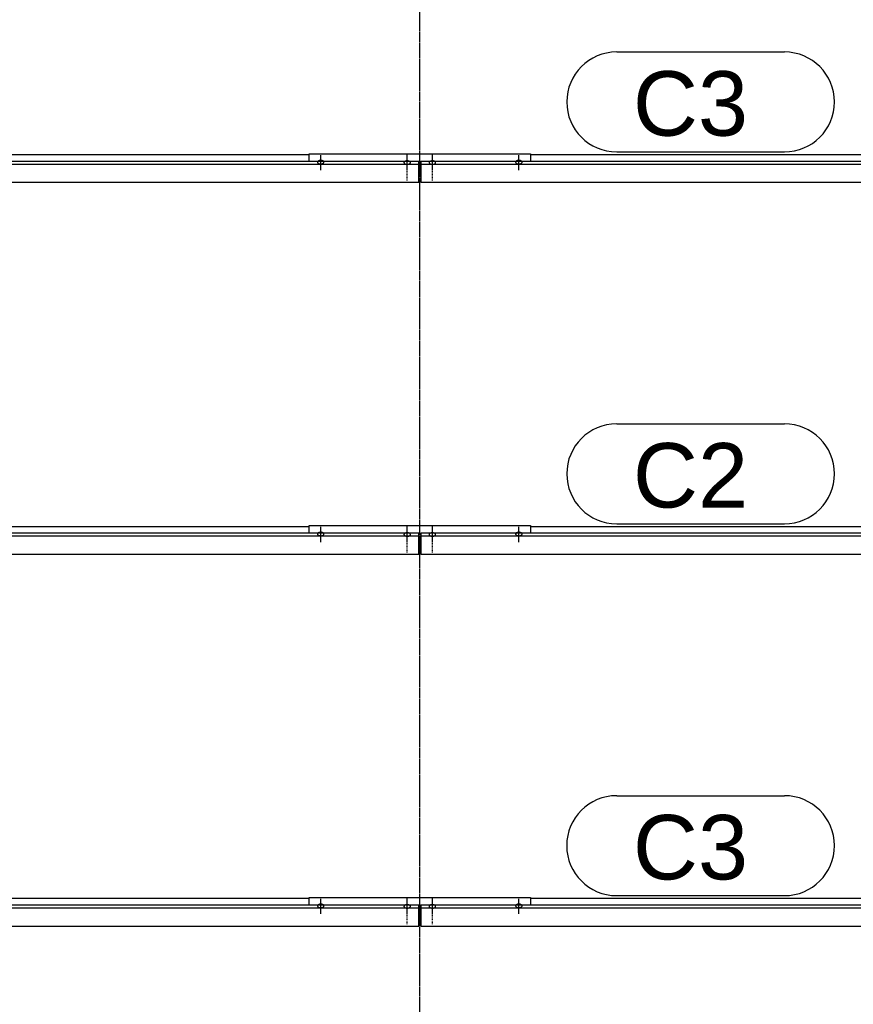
# Model space of a CAD drawing. Header units: millimetres. Extents: x -4888 to 73862, y -29046 to 15504.
# Tile 9 of 111: x 2389 to 4704, y 1009 to 3743. Entities that reach past the tile are written whole.
import ezdxf

# ---------------------------------------------------------------- set-up
doc = ezdxf.new("R2010")
doc.units = ezdxf.units.MM
doc.linetypes.add('DXK_LINE_DOT2', pattern=[3.9198, 1.9599, -1.9599])
doc.linetypes.add('DXK_LINE_DOT3', pattern=[5.9187, 2.979, -0.9799, 0.9799, -0.9799])
doc.styles.add('Arial', font='ARIAL.TTF', dxfattribs={"height": 0.2})

# ---------------------------------------------------------------- blocks, each defined once
blk = doc.blocks.new('Part-1953139-17012 - 1282')
at = {"color": 3, "linetype": 'Continuous'}
for p, q in [((3807, 1302.9), (5222, 1302.9)), ((5269, 1302.9), (6997, 1302.9)), ((6997, 1302.9), (6997, 1284.2)), ((3503, 1284.2), (3503, 1226)), ((6997, 1284.2), (3503, 1284.2)), ((3503, 1276.8), (6997, 1276.8)), ((6997, 1226), (6997, 1284.2)), ((3503, 1226), (6997, 1226))]:
    blk.add_line(p, q, dxfattribs=at)
blk = doc.blocks.new('GridLine-1953139-4942 - 1282')
at = {"color": 174, "linetype": 'DXK_LINE_DOT3'}
blk.add_line((3500, -1750), (3500, 12340), dxfattribs=at)
blk = doc.blocks.new('Bolt-1953139-17277 - 1282')
at = {"color": 5, "linetype": 'Continuous'}
for p, q in [((3465, 1285.3), (3464.1, 1285.3)), ((3465, 1260.8), (3465, 1303.2)), ((3465.9, 1285.3), (3465, 1285.3)), ((3456.2, 1281.5), (3456, 1281)), ((3456, 1281), (3456, 1280.6)), ((3456, 1280.6), (3456, 1280.1)), ((3456, 1280.1), (3456.2, 1279.6)), ((3456.4, 1281.9), (3456.2, 1281.5)), ((3456.2, 1279.6), (3456.4, 1279.2)), ((3456.7, 1282.4), (3456.4, 1281.9)), ((3456.4, 1279.2), (3456.7, 1278.7)), ((3457.1, 1282.8), (3456.7, 1282.4)), ((3456.7, 1278.7), (3457.1, 1278.3)), ((3457.5, 1283.2), (3457.1, 1282.8)), ((3457.1, 1278.3), (3457.5, 1277.9)), ((3458, 1283.6), (3457.5, 1283.2)), ((3457.5, 1277.9), (3458, 1277.5)), ((3458.6, 1283.9), (3458, 1283.6)), ((3458, 1277.5), (3458.6, 1277.2)), ((3459.3, 1284.3), (3458.6, 1283.9)), ((3458.6, 1277.2), (3459.3, 1276.9)), ((3460, 1284.5), (3459.3, 1284.3)), ((3459.3, 1276.9), (3460, 1276.6)), ((3460.8, 1284.8), (3460, 1284.5)), ((3460, 1276.6), (3460.8, 1276.3)), ((3461.6, 1285), (3460.8, 1284.8)), ((3460.8, 1276.3), (3461.6, 1276.1)), ((3462.4, 1285.1), (3461.6, 1285)), ((3461.6, 1276.1), (3462.4, 1276)), ((3463.2, 1285.3), (3462.4, 1285.1)), ((3462.4, 1276), (3463.2, 1275.9)), ((3464.1, 1285.3), (3463.2, 1285.3)), ((3463.2, 1275.9), (3464.1, 1275.8)), ((3464.1, 1275.8), (3465, 1275.8)), ((3465, 1275.8), (3465.9, 1275.8)), ((3466.8, 1285.3), (3465.9, 1285.3)), ((3465.9, 1275.8), (3466.8, 1275.9)), ((3467.6, 1285.1), (3466.8, 1285.3)), ((3466.8, 1275.9), (3467.6, 1276)), ((3468.4, 1285), (3467.6, 1285.1)), ((3467.6, 1276), (3468.4, 1276.1)), ((3469.2, 1284.8), (3468.4, 1285)), ((3468.4, 1276.1), (3469.2, 1276.3)), ((3470, 1284.5), (3469.2, 1284.8)), ((3469.2, 1276.3), (3470, 1276.6)), ((3470.7, 1284.3), (3470, 1284.5)), ((3470, 1276.6), (3470.7, 1276.9)), ((3471.4, 1283.9), (3470.7, 1284.3)), ((3470.7, 1276.9), (3471.4, 1277.2)), ((3472, 1283.6), (3471.4, 1283.9)), ((3471.4, 1277.2), (3472, 1277.5)), ((3472.5, 1283.2), (3472, 1283.6)), ((3472, 1277.5), (3472.5, 1277.9)), ((3472.9, 1282.8), (3472.5, 1283.2)), ((3472.5, 1277.9), (3472.9, 1278.3)), ((3473.3, 1282.4), (3472.9, 1282.8)), ((3472.9, 1278.3), (3473.3, 1278.7)), ((3473.6, 1281.9), (3473.3, 1282.4)), ((3473.3, 1278.7), (3473.6, 1279.2)), ((3473.8, 1281.5), (3473.6, 1281.9)), ((3473.6, 1279.2), (3473.8, 1279.6)), ((3474, 1281), (3473.8, 1281.5)), ((3473.8, 1279.6), (3474, 1280.1)), ((3474, 1280.6), (3474, 1281)), ((3474, 1280.1), (3474, 1280.6))]:
    blk.add_line(p, q, dxfattribs=at)
blk = doc.blocks.new('Bolt-1953139-17287 - 1282')
at = {"color": 5, "linetype": 'DXK_LINE_DOT2'}
blk.add_line((3535, 2263.9), (3535, 2306.2), dxfattribs=at)
blk = doc.blocks.new('Part-1953139-17013 - 1282')
at = {"color": 3, "linetype": 'Continuous'}
for p, q in [((3807, 2335.8), (5222, 2335.8)), ((5269, 2335.8), (6693, 2335.8)), ((3503, 2317.1), (3503, 2258.8)), ((6997, 2317.1), (3503, 2317.1)), ((3503, 2309.6), (6997, 2309.6)), ((6997, 2258.8), (6997, 2317.1)), ((3503, 2258.8), (6997, 2258.8))]:
    blk.add_line(p, q, dxfattribs=at)
blk = doc.blocks.new('Part-1953139-17014 - 1282')
at = {"color": 3, "linetype": 'Continuous'}
for p, q in [((3807, 3368.6), (5222, 3368.6)), ((5269, 3368.6), (6997, 3368.6)), ((6997, 3368.6), (6997, 3349.9)), ((3503, 3349.9), (3503, 3291.7)), ((6997, 3349.9), (3503, 3349.9)), ((3503, 3342.5), (6997, 3342.5)), ((6997, 3291.7), (6997, 3349.9)), ((3503, 3291.7), (6997, 3291.7))]:
    blk.add_line(p, q, dxfattribs=at)
blk = doc.blocks.new('Part-1953139-17250 - 1282')
at = {"color": 3, "linetype": 'Continuous'}
for p, q in [((-1015.3, 1302.9), (1722, 1302.9)), ((1769, 1302.9), (3193, 1302.9)), ((3497, 1284.2), (-1015.3, 1284.2)), ((-1015.3, 1276.8), (3497, 1276.8)), ((3497, 1226), (3497, 1284.2)), ((-1015.3, 1226), (3497, 1226))]:
    blk.add_line(p, q, dxfattribs=at)
blk = doc.blocks.new('Part-1953139-17251 - 1282')
at = {"color": 3, "linetype": 'Continuous'}
for p, q in [((-1015.3, 2335.8), (1722, 2335.8)), ((1769, 2335.8), (3193, 2335.8)), ((3497, 2317.1), (-1015.3, 2317.1)), ((-1015.3, 2309.6), (3497, 2309.6)), ((3497, 2258.8), (3497, 2317.1)), ((-1015.3, 2258.8), (3497, 2258.8))]:
    blk.add_line(p, q, dxfattribs=at)
blk = doc.blocks.new('Part-1953139-17252 - 1282')
at = {"color": 3, "linetype": 'Continuous'}
for p, q in [((-1015.3, 3368.6), (1722, 3368.6)), ((1769, 3368.6), (3193, 3368.6)), ((3497, 3349.9), (-1015.3, 3349.9)), ((-1015.3, 3342.5), (3497, 3342.5)), ((3497, 3291.7), (3497, 3349.9)), ((-1015.3, 3291.7), (3497, 3291.7))]:
    blk.add_line(p, q, dxfattribs=at)
blk = doc.blocks.new('Part-1953139-17276 - 1282')
at = {"color": 3, "linetype": 'Continuous'}
for p, q in [((3193, 1284.2), (3193, 1305.3)), ((3193, 1305.3), (3807, 1305.3)), ((3807, 1305.3), (3807, 1284.2)), ((3497, 1283.5), (3503, 1283.5)), ((3497, 1275), (3503, 1275)), ((3497, 1228.4), (3503, 1228.4))]:
    blk.add_line(p, q, dxfattribs=at)
blk = doc.blocks.new('Bolt-1953139-17278 - 1282')
at = {"color": 5, "linetype": 'DXK_LINE_DOT2'}
blk.add_line((3465, 1231), (3465, 1273.4), dxfattribs=at)
blk = doc.blocks.new('Bolt-1953139-17279 - 1282')
at = {"color": 5, "linetype": 'Continuous'}
for p, q in [((3535, 1285.3), (3534.1, 1285.3)), ((3535, 1260.8), (3535, 1303.2)), ((3535.9, 1285.3), (3535, 1285.3)), ((3526.2, 1281.5), (3526, 1281)), ((3526, 1281), (3526, 1280.6)), ((3526, 1280.6), (3526, 1280.1)), ((3526, 1280.1), (3526.2, 1279.6)), ((3526.4, 1281.9), (3526.2, 1281.5)), ((3526.2, 1279.6), (3526.4, 1279.2)), ((3526.7, 1282.4), (3526.4, 1281.9)), ((3526.4, 1279.2), (3526.7, 1278.7)), ((3527.1, 1282.8), (3526.7, 1282.4)), ((3526.7, 1278.7), (3527.1, 1278.3)), ((3527.5, 1283.2), (3527.1, 1282.8)), ((3527.1, 1278.3), (3527.5, 1277.9)), ((3528, 1283.6), (3527.5, 1283.2)), ((3527.5, 1277.9), (3528, 1277.5)), ((3528.6, 1283.9), (3528, 1283.6)), ((3528, 1277.5), (3528.6, 1277.2)), ((3529.3, 1284.3), (3528.6, 1283.9)), ((3528.6, 1277.2), (3529.3, 1276.9)), ((3530, 1284.5), (3529.3, 1284.3)), ((3529.3, 1276.9), (3530, 1276.6)), ((3530.8, 1284.8), (3530, 1284.5)), ((3530, 1276.6), (3530.8, 1276.3)), ((3531.6, 1285), (3530.8, 1284.8)), ((3530.8, 1276.3), (3531.6, 1276.1)), ((3532.4, 1285.1), (3531.6, 1285)), ((3531.6, 1276.1), (3532.4, 1276)), ((3533.2, 1285.3), (3532.4, 1285.1)), ((3532.4, 1276), (3533.2, 1275.9)), ((3534.1, 1285.3), (3533.2, 1285.3)), ((3533.2, 1275.9), (3534.1, 1275.8)), ((3534.1, 1275.8), (3535, 1275.8)), ((3535, 1275.8), (3535.9, 1275.8)), ((3536.8, 1285.3), (3535.9, 1285.3)), ((3535.9, 1275.8), (3536.8, 1275.9)), ((3537.6, 1285.1), (3536.8, 1285.3)), ((3536.8, 1275.9), (3537.6, 1276)), ((3538.4, 1285), (3537.6, 1285.1)), ((3537.6, 1276), (3538.4, 1276.1)), ((3539.2, 1284.8), (3538.4, 1285)), ((3538.4, 1276.1), (3539.2, 1276.3)), ((3540, 1284.5), (3539.2, 1284.8)), ((3539.2, 1276.3), (3540, 1276.6)), ((3540.7, 1284.3), (3540, 1284.5)), ((3540, 1276.6), (3540.7, 1276.9)), ((3541.4, 1283.9), (3540.7, 1284.3)), ((3540.7, 1276.9), (3541.4, 1277.2)), ((3542, 1283.6), (3541.4, 1283.9)), ((3541.4, 1277.2), (3542, 1277.5)), ((3542.5, 1283.2), (3542, 1283.6)), ((3542, 1277.5), (3542.5, 1277.9)), ((3542.9, 1282.8), (3542.5, 1283.2)), ((3542.5, 1277.9), (3542.9, 1278.3)), ((3543.3, 1282.4), (3542.9, 1282.8)), ((3542.9, 1278.3), (3543.3, 1278.7)), ((3543.6, 1281.9), (3543.3, 1282.4)), ((3543.3, 1278.7), (3543.6, 1279.2)), ((3543.8, 1281.5), (3543.6, 1281.9)), ((3543.6, 1279.2), (3543.8, 1279.6)), ((3544, 1281), (3543.8, 1281.5)), ((3543.8, 1279.6), (3544, 1280.1)), ((3544, 1280.6), (3544, 1281)), ((3544, 1280.1), (3544, 1280.6))]:
    blk.add_line(p, q, dxfattribs=at)
blk = doc.blocks.new('Bolt-1953139-17280 - 1282')
at = {"color": 5, "linetype": 'DXK_LINE_DOT2'}
blk.add_line((3535, 1231), (3535, 1273.4), dxfattribs=at)
blk = doc.blocks.new('Bolt-1953139-17281 - 1282')
at = {"color": 5, "linetype": 'Continuous'}
for p, q in [((3219.3, 1285.6), (3218.6, 1285.3)), ((3220, 1285.9), (3219.3, 1285.6)), ((3220.8, 1286.1), (3220, 1285.9)), ((3221.6, 1286.3), (3220.8, 1286.1)), ((3222.4, 1286.5), (3221.6, 1286.3)), ((3223.2, 1286.6), (3222.4, 1286.5)), ((3224.1, 1286.7), (3223.2, 1286.6)), ((3225, 1286.7), (3224.1, 1286.7)), ((3225, 1259.4), (3225, 1301.7)), ((3225.9, 1286.7), (3225, 1286.7)), ((3226.8, 1286.6), (3225.9, 1286.7)), ((3227.6, 1286.5), (3226.8, 1286.6)), ((3228.4, 1286.3), (3227.6, 1286.5)), ((3229.2, 1286.1), (3228.4, 1286.3)), ((3230, 1285.9), (3229.2, 1286.1)), ((3230.7, 1285.6), (3230, 1285.9)), ((3231.4, 1285.3), (3230.7, 1285.6)), ((3216.2, 1282.8), (3216, 1282.4)), ((3216, 1282.4), (3216, 1281.9)), ((3216, 1281.9), (3216, 1281.4)), ((3216, 1281.4), (3216.2, 1281)), ((3216.4, 1283.3), (3216.2, 1282.8)), ((3216.2, 1281), (3216.4, 1280.5)), ((3216.7, 1283.7), (3216.4, 1283.3)), ((3216.4, 1280.5), (3216.7, 1280.1)), ((3217.1, 1284.2), (3216.7, 1283.7)), ((3216.7, 1280.1), (3217.1, 1279.7)), ((3217.5, 1284.6), (3217.1, 1284.2)), ((3217.1, 1279.7), (3217.5, 1279.2)), ((3218, 1284.9), (3217.5, 1284.6)), ((3217.5, 1279.2), (3218, 1278.9)), ((3218.6, 1285.3), (3218, 1284.9)), ((3218, 1278.9), (3218.6, 1278.5)), ((3218.6, 1278.5), (3219.3, 1278.2)), ((3219.3, 1278.2), (3220, 1277.9)), ((3220, 1277.9), (3220.8, 1277.7)), ((3220.8, 1277.7), (3221.6, 1277.5)), ((3221.6, 1277.5), (3222.4, 1277.3)), ((3222.4, 1277.3), (3223.2, 1277.2)), ((3223.2, 1277.2), (3224.1, 1277.1)), ((3224.1, 1277.1), (3225, 1277.1)), ((3225, 1277.1), (3225.9, 1277.1)), ((3225.9, 1277.1), (3226.8, 1277.2)), ((3226.8, 1277.2), (3227.6, 1277.3)), ((3227.6, 1277.3), (3228.4, 1277.5)), ((3228.4, 1277.5), (3229.2, 1277.7)), ((3229.2, 1277.7), (3230, 1277.9)), ((3230, 1277.9), (3230.7, 1278.2)), ((3230.7, 1278.2), (3231.4, 1278.5)), ((3232, 1284.9), (3231.4, 1285.3)), ((3231.4, 1278.5), (3232, 1278.9)), ((3232.5, 1284.6), (3232, 1284.9)), ((3232, 1278.9), (3232.5, 1279.2)), ((3232.9, 1284.2), (3232.5, 1284.6)), ((3232.5, 1279.2), (3232.9, 1279.7)), ((3233.3, 1283.7), (3232.9, 1284.2)), ((3232.9, 1279.7), (3233.3, 1280.1)), ((3233.6, 1283.3), (3233.3, 1283.7)), ((3233.3, 1280.1), (3233.6, 1280.5)), ((3233.8, 1282.8), (3233.6, 1283.3)), ((3233.6, 1280.5), (3233.8, 1281)), ((3234, 1282.4), (3233.8, 1282.8)), ((3233.8, 1281), (3234, 1281.4)), ((3234, 1281.9), (3234, 1282.4)), ((3234, 1281.4), (3234, 1281.9))]:
    blk.add_line(p, q, dxfattribs=at)
blk = doc.blocks.new('Bolt-1953139-17282 - 1282')
at = {"color": 5, "linetype": 'Continuous'}
for p, q in [((3769.3, 1285.6), (3768.6, 1285.3)), ((3770, 1285.9), (3769.3, 1285.6)), ((3770.8, 1286.1), (3770, 1285.9)), ((3771.6, 1286.3), (3770.8, 1286.1)), ((3772.4, 1286.5), (3771.6, 1286.3)), ((3773.2, 1286.6), (3772.4, 1286.5)), ((3774.1, 1286.7), (3773.2, 1286.6)), ((3775, 1286.7), (3774.1, 1286.7)), ((3775, 1259.4), (3775, 1301.7)), ((3775.9, 1286.7), (3775, 1286.7)), ((3776.8, 1286.6), (3775.9, 1286.7)), ((3777.6, 1286.5), (3776.8, 1286.6)), ((3778.4, 1286.3), (3777.6, 1286.5)), ((3779.2, 1286.1), (3778.4, 1286.3)), ((3780, 1285.9), (3779.2, 1286.1)), ((3780.7, 1285.6), (3780, 1285.9)), ((3781.4, 1285.3), (3780.7, 1285.6)), ((3766.2, 1282.8), (3766, 1282.4)), ((3766, 1282.4), (3766, 1281.9)), ((3766, 1281.9), (3766, 1281.4)), ((3766, 1281.4), (3766.2, 1281)), ((3766.4, 1283.3), (3766.2, 1282.8)), ((3766.2, 1281), (3766.4, 1280.5)), ((3766.7, 1283.7), (3766.4, 1283.3)), ((3766.4, 1280.5), (3766.7, 1280.1)), ((3767.1, 1284.2), (3766.7, 1283.7)), ((3766.7, 1280.1), (3767.1, 1279.7)), ((3767.5, 1284.6), (3767.1, 1284.2)), ((3767.1, 1279.7), (3767.5, 1279.2)), ((3768, 1284.9), (3767.5, 1284.6)), ((3767.5, 1279.2), (3768, 1278.9)), ((3768.6, 1285.3), (3768, 1284.9)), ((3768, 1278.9), (3768.6, 1278.5)), ((3768.6, 1278.5), (3769.3, 1278.2)), ((3769.3, 1278.2), (3770, 1277.9)), ((3770, 1277.9), (3770.8, 1277.7)), ((3770.8, 1277.7), (3771.6, 1277.5)), ((3771.6, 1277.5), (3772.4, 1277.3)), ((3772.4, 1277.3), (3773.2, 1277.2)), ((3773.2, 1277.2), (3774.1, 1277.1)), ((3774.1, 1277.1), (3775, 1277.1)), ((3775, 1277.1), (3775.9, 1277.1)), ((3775.9, 1277.1), (3776.8, 1277.2)), ((3776.8, 1277.2), (3777.6, 1277.3)), ((3777.6, 1277.3), (3778.4, 1277.5)), ((3778.4, 1277.5), (3779.2, 1277.7)), ((3779.2, 1277.7), (3780, 1277.9)), ((3780, 1277.9), (3780.7, 1278.2)), ((3780.7, 1278.2), (3781.4, 1278.5)), ((3782, 1284.9), (3781.4, 1285.3)), ((3781.4, 1278.5), (3782, 1278.9)), ((3782.5, 1284.6), (3782, 1284.9)), ((3782, 1278.9), (3782.5, 1279.2)), ((3782.9, 1284.2), (3782.5, 1284.6)), ((3782.5, 1279.2), (3782.9, 1279.7)), ((3783.3, 1283.7), (3782.9, 1284.2)), ((3782.9, 1279.7), (3783.3, 1280.1)), ((3783.6, 1283.3), (3783.3, 1283.7)), ((3783.3, 1280.1), (3783.6, 1280.5)), ((3783.8, 1282.8), (3783.6, 1283.3)), ((3783.6, 1280.5), (3783.8, 1281)), ((3784, 1282.4), (3783.8, 1282.8)), ((3783.8, 1281), (3784, 1281.4)), ((3784, 1281.9), (3784, 1282.4)), ((3784, 1281.4), (3784, 1281.9))]:
    blk.add_line(p, q, dxfattribs=at)
blk = doc.blocks.new('Part-1953139-17283 - 1282')
at = {"color": 3, "linetype": 'Continuous'}
for p, q in [((3193, 2317.1), (3193, 2338.2)), ((3193, 2338.2), (3807, 2338.2)), ((3807, 2338.2), (3807, 2317.1)), ((3497, 2316.3), (3503, 2316.3)), ((3497, 2307.8), (3503, 2307.8)), ((3497, 2261.3), (3503, 2261.3))]:
    blk.add_line(p, q, dxfattribs=at)
blk = doc.blocks.new('Bolt-1953139-17284 - 1282')
at = {"color": 5, "linetype": 'Continuous'}
for p, q in [((3465, 2293.7), (3465, 2336)), ((3456.2, 2314.3), (3456, 2313.9)), ((3456, 2313.9), (3456, 2313.4)), ((3456, 2313.4), (3456, 2312.9)), ((3456, 2312.9), (3456.2, 2312.5)), ((3456.4, 2314.8), (3456.2, 2314.3)), ((3456.2, 2312.5), (3456.4, 2312)), ((3456.7, 2315.2), (3456.4, 2314.8)), ((3456.4, 2312), (3456.7, 2311.6)), ((3457.1, 2315.7), (3456.7, 2315.2)), ((3456.7, 2311.6), (3457.1, 2311.2)), ((3457.5, 2316.1), (3457.1, 2315.7)), ((3457.1, 2311.2), (3457.5, 2310.7)), ((3458, 2316.4), (3457.5, 2316.1)), ((3457.5, 2310.7), (3458, 2310.4)), ((3458.6, 2316.8), (3458, 2316.4)), ((3458, 2310.4), (3458.6, 2310)), ((3459.3, 2317.1), (3458.6, 2316.8)), ((3458.6, 2310), (3459.3, 2309.7)), ((3460, 2317.4), (3459.3, 2317.1)), ((3459.3, 2309.7), (3460, 2309.4)), ((3460.8, 2317.6), (3460, 2317.4)), ((3460, 2309.4), (3460.8, 2309.2)), ((3461.6, 2317.8), (3460.8, 2317.6)), ((3460.8, 2309.2), (3461.6, 2309)), ((3462.4, 2318), (3461.6, 2317.8)), ((3461.6, 2309), (3462.4, 2308.8)), ((3463.2, 2318.1), (3462.4, 2318)), ((3462.4, 2308.8), (3463.2, 2308.7)), ((3464.1, 2318.2), (3463.2, 2318.1)), ((3463.2, 2308.7), (3464.1, 2308.6)), ((3465, 2318.2), (3464.1, 2318.2)), ((3464.1, 2308.6), (3465, 2308.6)), ((3465.9, 2318.2), (3465, 2318.2)), ((3465, 2308.6), (3465.9, 2308.6)), ((3466.8, 2318.1), (3465.9, 2318.2)), ((3465.9, 2308.6), (3466.8, 2308.7)), ((3467.6, 2318), (3466.8, 2318.1)), ((3466.8, 2308.7), (3467.6, 2308.8)), ((3468.4, 2317.8), (3467.6, 2318)), ((3467.6, 2308.8), (3468.4, 2309)), ((3469.2, 2317.6), (3468.4, 2317.8)), ((3468.4, 2309), (3469.2, 2309.2)), ((3470, 2317.4), (3469.2, 2317.6)), ((3469.2, 2309.2), (3470, 2309.4)), ((3470.7, 2317.1), (3470, 2317.4)), ((3470, 2309.4), (3470.7, 2309.7)), ((3471.4, 2316.8), (3470.7, 2317.1)), ((3470.7, 2309.7), (3471.4, 2310)), ((3472, 2316.4), (3471.4, 2316.8)), ((3471.4, 2310), (3472, 2310.4)), ((3472.5, 2316.1), (3472, 2316.4)), ((3472, 2310.4), (3472.5, 2310.7)), ((3472.9, 2315.7), (3472.5, 2316.1)), ((3472.5, 2310.7), (3472.9, 2311.2)), ((3473.3, 2315.2), (3472.9, 2315.7)), ((3472.9, 2311.2), (3473.3, 2311.6)), ((3473.6, 2314.8), (3473.3, 2315.2)), ((3473.3, 2311.6), (3473.6, 2312)), ((3473.8, 2314.3), (3473.6, 2314.8)), ((3473.6, 2312), (3473.8, 2312.5)), ((3474, 2313.9), (3473.8, 2314.3)), ((3473.8, 2312.5), (3474, 2312.9)), ((3474, 2313.4), (3474, 2313.9)), ((3474, 2312.9), (3474, 2313.4))]:
    blk.add_line(p, q, dxfattribs=at)
blk = doc.blocks.new('Bolt-1953139-17285 - 1282')
at = {"color": 5, "linetype": 'DXK_LINE_DOT2'}
blk.add_line((3465, 2263.9), (3465, 2306.2), dxfattribs=at)
blk = doc.blocks.new('Bolt-1953139-17286 - 1282')
at = {"color": 5, "linetype": 'Continuous'}
for p, q in [((3535, 2293.7), (3535, 2336)), ((3526.2, 2314.3), (3526, 2313.9)), ((3526, 2313.9), (3526, 2313.4)), ((3526, 2313.4), (3526, 2312.9)), ((3526, 2312.9), (3526.2, 2312.5)), ((3526.4, 2314.8), (3526.2, 2314.3)), ((3526.2, 2312.5), (3526.4, 2312)), ((3526.7, 2315.2), (3526.4, 2314.8)), ((3526.4, 2312), (3526.7, 2311.6)), ((3527.1, 2315.7), (3526.7, 2315.2)), ((3526.7, 2311.6), (3527.1, 2311.2)), ((3527.5, 2316.1), (3527.1, 2315.7)), ((3527.1, 2311.2), (3527.5, 2310.7)), ((3528, 2316.4), (3527.5, 2316.1)), ((3527.5, 2310.7), (3528, 2310.4)), ((3528.6, 2316.8), (3528, 2316.4)), ((3528, 2310.4), (3528.6, 2310)), ((3529.3, 2317.1), (3528.6, 2316.8)), ((3528.6, 2310), (3529.3, 2309.7)), ((3530, 2317.4), (3529.3, 2317.1)), ((3529.3, 2309.7), (3530, 2309.4)), ((3530.8, 2317.6), (3530, 2317.4)), ((3530, 2309.4), (3530.8, 2309.2)), ((3531.6, 2317.8), (3530.8, 2317.6)), ((3530.8, 2309.2), (3531.6, 2309)), ((3532.4, 2318), (3531.6, 2317.8)), ((3531.6, 2309), (3532.4, 2308.8)), ((3533.2, 2318.1), (3532.4, 2318)), ((3532.4, 2308.8), (3533.2, 2308.7)), ((3534.1, 2318.2), (3533.2, 2318.1)), ((3533.2, 2308.7), (3534.1, 2308.6)), ((3535, 2318.2), (3534.1, 2318.2)), ((3534.1, 2308.6), (3535, 2308.6)), ((3535.9, 2318.2), (3535, 2318.2)), ((3535, 2308.6), (3535.9, 2308.6)), ((3536.8, 2318.1), (3535.9, 2318.2)), ((3535.9, 2308.6), (3536.8, 2308.7)), ((3537.6, 2318), (3536.8, 2318.1)), ((3536.8, 2308.7), (3537.6, 2308.8)), ((3538.4, 2317.8), (3537.6, 2318)), ((3537.6, 2308.8), (3538.4, 2309)), ((3539.2, 2317.6), (3538.4, 2317.8)), ((3538.4, 2309), (3539.2, 2309.2)), ((3540, 2317.4), (3539.2, 2317.6)), ((3539.2, 2309.2), (3540, 2309.4)), ((3540.7, 2317.1), (3540, 2317.4)), ((3540, 2309.4), (3540.7, 2309.7)), ((3541.4, 2316.8), (3540.7, 2317.1)), ((3540.7, 2309.7), (3541.4, 2310)), ((3542, 2316.4), (3541.4, 2316.8)), ((3541.4, 2310), (3542, 2310.4)), ((3542.5, 2316.1), (3542, 2316.4)), ((3542, 2310.4), (3542.5, 2310.7)), ((3542.9, 2315.7), (3542.5, 2316.1)), ((3542.5, 2310.7), (3542.9, 2311.2)), ((3543.3, 2315.2), (3542.9, 2315.7)), ((3542.9, 2311.2), (3543.3, 2311.6)), ((3543.6, 2314.8), (3543.3, 2315.2)), ((3543.3, 2311.6), (3543.6, 2312)), ((3543.8, 2314.3), (3543.6, 2314.8)), ((3543.6, 2312), (3543.8, 2312.5)), ((3544, 2313.9), (3543.8, 2314.3)), ((3543.8, 2312.5), (3544, 2312.9)), ((3544, 2313.4), (3544, 2313.9)), ((3544, 2312.9), (3544, 2313.4))]:
    blk.add_line(p, q, dxfattribs=at)
blk = doc.blocks.new('Bolt-1953139-17288 - 1282')
at = {"color": 5, "linetype": 'Continuous'}
for p, q in [((3225, 2292.2), (3225, 2334.6)), ((3216.2, 2315.7), (3216, 2315.2)), ((3216, 2315.2), (3216, 2314.8)), ((3216, 2314.8), (3216, 2314.3)), ((3216, 2314.3), (3216.2, 2313.8)), ((3216.4, 2316.2), (3216.2, 2315.7)), ((3216.2, 2313.8), (3216.4, 2313.4)), ((3216.7, 2316.6), (3216.4, 2316.2)), ((3216.4, 2313.4), (3216.7, 2312.9)), ((3217.1, 2317), (3216.7, 2316.6)), ((3216.7, 2312.9), (3217.1, 2312.5)), ((3217.5, 2317.4), (3217.1, 2317)), ((3217.1, 2312.5), (3217.5, 2312.1)), ((3218, 2317.8), (3217.5, 2317.4)), ((3217.5, 2312.1), (3218, 2311.7)), ((3218.6, 2318.2), (3218, 2317.8)), ((3218, 2311.7), (3218.6, 2311.4)), ((3219.3, 2318.5), (3218.6, 2318.2)), ((3218.6, 2311.4), (3219.3, 2311.1)), ((3220, 2318.7), (3219.3, 2318.5)), ((3219.3, 2311.1), (3220, 2310.8)), ((3220.8, 2319), (3220, 2318.7)), ((3220, 2310.8), (3220.8, 2310.5)), ((3221.6, 2319.2), (3220.8, 2319)), ((3220.8, 2310.5), (3221.6, 2310.3)), ((3222.4, 2319.3), (3221.6, 2319.2)), ((3221.6, 2310.3), (3222.4, 2310.2)), ((3223.2, 2319.5), (3222.4, 2319.3)), ((3222.4, 2310.2), (3223.2, 2310.1)), ((3224.1, 2319.5), (3223.2, 2319.5)), ((3223.2, 2310.1), (3224.1, 2310)), ((3225, 2319.6), (3224.1, 2319.5)), ((3224.1, 2310), (3225, 2310)), ((3225.9, 2319.5), (3225, 2319.6)), ((3225, 2310), (3225.9, 2310)), ((3226.8, 2319.5), (3225.9, 2319.5)), ((3225.9, 2310), (3226.8, 2310.1)), ((3227.6, 2319.3), (3226.8, 2319.5)), ((3226.8, 2310.1), (3227.6, 2310.2)), ((3228.4, 2319.2), (3227.6, 2319.3)), ((3227.6, 2310.2), (3228.4, 2310.3)), ((3229.2, 2319), (3228.4, 2319.2)), ((3228.4, 2310.3), (3229.2, 2310.5)), ((3230, 2318.7), (3229.2, 2319)), ((3229.2, 2310.5), (3230, 2310.8)), ((3230.7, 2318.5), (3230, 2318.7)), ((3230, 2310.8), (3230.7, 2311.1)), ((3231.4, 2318.2), (3230.7, 2318.5)), ((3230.7, 2311.1), (3231.4, 2311.4)), ((3232, 2317.8), (3231.4, 2318.2)), ((3231.4, 2311.4), (3232, 2311.7)), ((3232.5, 2317.4), (3232, 2317.8)), ((3232, 2311.7), (3232.5, 2312.1)), ((3232.9, 2317), (3232.5, 2317.4)), ((3232.5, 2312.1), (3232.9, 2312.5)), ((3233.3, 2316.6), (3232.9, 2317)), ((3232.9, 2312.5), (3233.3, 2312.9)), ((3233.6, 2316.2), (3233.3, 2316.6)), ((3233.3, 2312.9), (3233.6, 2313.4)), ((3233.8, 2315.7), (3233.6, 2316.2)), ((3233.6, 2313.4), (3233.8, 2313.8)), ((3234, 2315.2), (3233.8, 2315.7)), ((3233.8, 2313.8), (3234, 2314.3)), ((3234, 2314.8), (3234, 2315.2)), ((3234, 2314.3), (3234, 2314.8))]:
    blk.add_line(p, q, dxfattribs=at)
blk = doc.blocks.new('Bolt-1953139-17289 - 1282')
at = {"color": 5, "linetype": 'Continuous'}
for p, q in [((3775, 2292.2), (3775, 2334.6)), ((3766.2, 2315.7), (3766, 2315.2)), ((3766, 2315.2), (3766, 2314.8)), ((3766, 2314.8), (3766, 2314.3)), ((3766, 2314.3), (3766.2, 2313.8)), ((3766.4, 2316.2), (3766.2, 2315.7)), ((3766.2, 2313.8), (3766.4, 2313.4)), ((3766.7, 2316.6), (3766.4, 2316.2)), ((3766.4, 2313.4), (3766.7, 2312.9)), ((3767.1, 2317), (3766.7, 2316.6)), ((3766.7, 2312.9), (3767.1, 2312.5)), ((3767.5, 2317.4), (3767.1, 2317)), ((3767.1, 2312.5), (3767.5, 2312.1)), ((3768, 2317.8), (3767.5, 2317.4)), ((3767.5, 2312.1), (3768, 2311.7)), ((3768.6, 2318.2), (3768, 2317.8)), ((3768, 2311.7), (3768.6, 2311.4)), ((3769.3, 2318.5), (3768.6, 2318.2)), ((3768.6, 2311.4), (3769.3, 2311.1)), ((3770, 2318.7), (3769.3, 2318.5)), ((3769.3, 2311.1), (3770, 2310.8)), ((3770.8, 2319), (3770, 2318.7)), ((3770, 2310.8), (3770.8, 2310.5)), ((3771.6, 2319.2), (3770.8, 2319)), ((3770.8, 2310.5), (3771.6, 2310.3)), ((3772.4, 2319.3), (3771.6, 2319.2)), ((3771.6, 2310.3), (3772.4, 2310.2)), ((3773.2, 2319.5), (3772.4, 2319.3)), ((3772.4, 2310.2), (3773.2, 2310.1)), ((3774.1, 2319.5), (3773.2, 2319.5)), ((3773.2, 2310.1), (3774.1, 2310)), ((3775, 2319.6), (3774.1, 2319.5)), ((3774.1, 2310), (3775, 2310)), ((3775.9, 2319.5), (3775, 2319.6)), ((3775, 2310), (3775.9, 2310)), ((3776.8, 2319.5), (3775.9, 2319.5)), ((3775.9, 2310), (3776.8, 2310.1)), ((3777.6, 2319.3), (3776.8, 2319.5)), ((3776.8, 2310.1), (3777.6, 2310.2)), ((3778.4, 2319.2), (3777.6, 2319.3)), ((3777.6, 2310.2), (3778.4, 2310.3)), ((3779.2, 2319), (3778.4, 2319.2)), ((3778.4, 2310.3), (3779.2, 2310.5)), ((3780, 2318.7), (3779.2, 2319)), ((3779.2, 2310.5), (3780, 2310.8)), ((3780.7, 2318.5), (3780, 2318.7)), ((3780, 2310.8), (3780.7, 2311.1)), ((3781.4, 2318.2), (3780.7, 2318.5)), ((3780.7, 2311.1), (3781.4, 2311.4)), ((3782, 2317.8), (3781.4, 2318.2)), ((3781.4, 2311.4), (3782, 2311.7)), ((3782.5, 2317.4), (3782, 2317.8)), ((3782, 2311.7), (3782.5, 2312.1)), ((3782.9, 2317), (3782.5, 2317.4)), ((3782.5, 2312.1), (3782.9, 2312.5)), ((3783.3, 2316.6), (3782.9, 2317)), ((3782.9, 2312.5), (3783.3, 2312.9)), ((3783.6, 2316.2), (3783.3, 2316.6)), ((3783.3, 2312.9), (3783.6, 2313.4)), ((3783.8, 2315.7), (3783.6, 2316.2)), ((3783.6, 2313.4), (3783.8, 2313.8)), ((3784, 2315.2), (3783.8, 2315.7)), ((3783.8, 2313.8), (3784, 2314.3)), ((3784, 2314.8), (3784, 2315.2)), ((3784, 2314.3), (3784, 2314.8))]:
    blk.add_line(p, q, dxfattribs=at)
blk = doc.blocks.new('Part-1953139-17290 - 1282')
at = {"color": 3, "linetype": 'Continuous'}
for p, q in [((3193, 3349.9), (3193, 3371)), ((3193, 3371), (3807, 3371)), ((3807, 3371), (3807, 3349.9)), ((3497, 3349.2), (3503, 3349.2)), ((3497, 3340.7), (3503, 3340.7)), ((3497, 3294.1), (3503, 3294.1))]:
    blk.add_line(p, q, dxfattribs=at)
blk = doc.blocks.new('Bolt-1953139-17291 - 1282')
at = {"color": 5, "linetype": 'Continuous'}
for p, q in [((3465, 3326.5), (3465, 3368.9)), ((3456.2, 3347.2), (3456, 3346.7)), ((3456, 3346.7), (3456, 3346.3)), ((3456, 3346.3), (3456, 3345.8)), ((3456, 3345.8), (3456.2, 3345.3)), ((3456.4, 3347.7), (3456.2, 3347.2)), ((3456.2, 3345.3), (3456.4, 3344.9)), ((3456.7, 3348.1), (3456.4, 3347.7)), ((3456.4, 3344.9), (3456.7, 3344.4)), ((3457.1, 3348.5), (3456.7, 3348.1)), ((3456.7, 3344.4), (3457.1, 3344)), ((3457.5, 3348.9), (3457.1, 3348.5)), ((3457.1, 3344), (3457.5, 3343.6)), ((3458, 3349.3), (3457.5, 3348.9)), ((3457.5, 3343.6), (3458, 3343.2)), ((3458.6, 3349.7), (3458, 3349.3)), ((3458, 3343.2), (3458.6, 3342.9)), ((3459.3, 3350), (3458.6, 3349.7)), ((3458.6, 3342.9), (3459.3, 3342.6)), ((3460, 3350.3), (3459.3, 3350)), ((3459.3, 3342.6), (3460, 3342.3)), ((3460.8, 3350.5), (3460, 3350.3)), ((3460, 3342.3), (3460.8, 3342)), ((3461.6, 3350.7), (3460.8, 3350.5)), ((3460.8, 3342), (3461.6, 3341.8)), ((3462.4, 3350.9), (3461.6, 3350.7)), ((3461.6, 3341.8), (3462.4, 3341.7)), ((3463.2, 3351), (3462.4, 3350.9)), ((3462.4, 3341.7), (3463.2, 3341.6)), ((3464.1, 3351), (3463.2, 3351)), ((3463.2, 3341.6), (3464.1, 3341.5)), ((3465, 3351.1), (3464.1, 3351)), ((3464.1, 3341.5), (3465, 3341.5)), ((3465.9, 3351), (3465, 3351.1)), ((3465, 3341.5), (3465.9, 3341.5)), ((3466.8, 3351), (3465.9, 3351)), ((3465.9, 3341.5), (3466.8, 3341.6)), ((3467.6, 3350.9), (3466.8, 3351)), ((3466.8, 3341.6), (3467.6, 3341.7)), ((3468.4, 3350.7), (3467.6, 3350.9)), ((3467.6, 3341.7), (3468.4, 3341.8)), ((3469.2, 3350.5), (3468.4, 3350.7)), ((3468.4, 3341.8), (3469.2, 3342)), ((3470, 3350.3), (3469.2, 3350.5)), ((3469.2, 3342), (3470, 3342.3)), ((3470.7, 3350), (3470, 3350.3)), ((3470, 3342.3), (3470.7, 3342.6)), ((3471.4, 3349.7), (3470.7, 3350)), ((3470.7, 3342.6), (3471.4, 3342.9)), ((3472, 3349.3), (3471.4, 3349.7)), ((3471.4, 3342.9), (3472, 3343.2)), ((3472.5, 3348.9), (3472, 3349.3)), ((3472, 3343.2), (3472.5, 3343.6)), ((3472.9, 3348.5), (3472.5, 3348.9)), ((3472.5, 3343.6), (3472.9, 3344)), ((3473.3, 3348.1), (3472.9, 3348.5)), ((3472.9, 3344), (3473.3, 3344.4)), ((3473.6, 3347.7), (3473.3, 3348.1)), ((3473.3, 3344.4), (3473.6, 3344.9)), ((3473.8, 3347.2), (3473.6, 3347.7)), ((3473.6, 3344.9), (3473.8, 3345.3)), ((3474, 3346.7), (3473.8, 3347.2)), ((3473.8, 3345.3), (3474, 3345.8)), ((3474, 3346.3), (3474, 3346.7)), ((3474, 3345.8), (3474, 3346.3))]:
    blk.add_line(p, q, dxfattribs=at)
blk = doc.blocks.new('Bolt-1953139-17292 - 1282')
at = {"color": 5, "linetype": 'DXK_LINE_DOT2'}
blk.add_line((3465, 3296.7), (3465, 3339.1), dxfattribs=at)
blk = doc.blocks.new('Bolt-1953139-17293 - 1282')
at = {"color": 5, "linetype": 'Continuous'}
for p, q in [((3535, 3326.5), (3535, 3368.9)), ((3526.2, 3347.2), (3526, 3346.7)), ((3526, 3346.7), (3526, 3346.3)), ((3526, 3346.3), (3526, 3345.8)), ((3526, 3345.8), (3526.2, 3345.3)), ((3526.4, 3347.7), (3526.2, 3347.2)), ((3526.2, 3345.3), (3526.4, 3344.9)), ((3526.7, 3348.1), (3526.4, 3347.7)), ((3526.4, 3344.9), (3526.7, 3344.4)), ((3527.1, 3348.5), (3526.7, 3348.1)), ((3526.7, 3344.4), (3527.1, 3344)), ((3527.5, 3348.9), (3527.1, 3348.5)), ((3527.1, 3344), (3527.5, 3343.6)), ((3528, 3349.3), (3527.5, 3348.9)), ((3527.5, 3343.6), (3528, 3343.2)), ((3528.6, 3349.7), (3528, 3349.3)), ((3528, 3343.2), (3528.6, 3342.9)), ((3529.3, 3350), (3528.6, 3349.7)), ((3528.6, 3342.9), (3529.3, 3342.6)), ((3530, 3350.3), (3529.3, 3350)), ((3529.3, 3342.6), (3530, 3342.3)), ((3530.8, 3350.5), (3530, 3350.3)), ((3530, 3342.3), (3530.8, 3342)), ((3531.6, 3350.7), (3530.8, 3350.5)), ((3530.8, 3342), (3531.6, 3341.8)), ((3532.4, 3350.9), (3531.6, 3350.7)), ((3531.6, 3341.8), (3532.4, 3341.7)), ((3533.2, 3351), (3532.4, 3350.9)), ((3532.4, 3341.7), (3533.2, 3341.6)), ((3534.1, 3351), (3533.2, 3351)), ((3533.2, 3341.6), (3534.1, 3341.5)), ((3535, 3351.1), (3534.1, 3351)), ((3534.1, 3341.5), (3535, 3341.5)), ((3535.9, 3351), (3535, 3351.1)), ((3535, 3341.5), (3535.9, 3341.5)), ((3536.8, 3351), (3535.9, 3351)), ((3535.9, 3341.5), (3536.8, 3341.6)), ((3537.6, 3350.9), (3536.8, 3351)), ((3536.8, 3341.6), (3537.6, 3341.7)), ((3538.4, 3350.7), (3537.6, 3350.9)), ((3537.6, 3341.7), (3538.4, 3341.8)), ((3539.2, 3350.5), (3538.4, 3350.7)), ((3538.4, 3341.8), (3539.2, 3342)), ((3540, 3350.3), (3539.2, 3350.5)), ((3539.2, 3342), (3540, 3342.3)), ((3540.7, 3350), (3540, 3350.3)), ((3540, 3342.3), (3540.7, 3342.6)), ((3541.4, 3349.7), (3540.7, 3350)), ((3540.7, 3342.6), (3541.4, 3342.9)), ((3542, 3349.3), (3541.4, 3349.7)), ((3541.4, 3342.9), (3542, 3343.2)), ((3542.5, 3348.9), (3542, 3349.3)), ((3542, 3343.2), (3542.5, 3343.6)), ((3542.9, 3348.5), (3542.5, 3348.9)), ((3542.5, 3343.6), (3542.9, 3344)), ((3543.3, 3348.1), (3542.9, 3348.5)), ((3542.9, 3344), (3543.3, 3344.4)), ((3543.6, 3347.7), (3543.3, 3348.1)), ((3543.3, 3344.4), (3543.6, 3344.9)), ((3543.8, 3347.2), (3543.6, 3347.7)), ((3543.6, 3344.9), (3543.8, 3345.3)), ((3544, 3346.7), (3543.8, 3347.2)), ((3543.8, 3345.3), (3544, 3345.8)), ((3544, 3346.3), (3544, 3346.7)), ((3544, 3345.8), (3544, 3346.3))]:
    blk.add_line(p, q, dxfattribs=at)
blk = doc.blocks.new('Bolt-1953139-17294 - 1282')
at = {"color": 5, "linetype": 'DXK_LINE_DOT2'}
blk.add_line((3535, 3296.7), (3535, 3339.1), dxfattribs=at)
blk = doc.blocks.new('Bolt-1953139-17295 - 1282')
at = {"color": 5, "linetype": 'Continuous'}
for p, q in [((3225, 3325.1), (3225, 3367.4)), ((3216.2, 3348.6), (3216, 3348.1)), ((3216, 3348.1), (3216, 3347.6)), ((3216, 3347.6), (3216, 3347.2)), ((3216, 3347.2), (3216.2, 3346.7)), ((3216.4, 3349), (3216.2, 3348.6)), ((3216.2, 3346.7), (3216.4, 3346.2)), ((3216.7, 3349.5), (3216.4, 3349)), ((3216.4, 3346.2), (3216.7, 3345.8)), ((3217.1, 3349.9), (3216.7, 3349.5)), ((3216.7, 3345.8), (3217.1, 3345.4)), ((3217.5, 3350.3), (3217.1, 3349.9)), ((3217.1, 3345.4), (3217.5, 3345)), ((3218, 3350.7), (3217.5, 3350.3)), ((3217.5, 3345), (3218, 3344.6)), ((3218.6, 3351), (3218, 3350.7)), ((3218, 3344.6), (3218.6, 3344.2)), ((3219.3, 3351.3), (3218.6, 3351)), ((3218.6, 3344.2), (3219.3, 3343.9)), ((3220, 3351.6), (3219.3, 3351.3)), ((3219.3, 3343.9), (3220, 3343.6)), ((3220.8, 3351.8), (3220, 3351.6)), ((3220, 3343.6), (3220.8, 3343.4)), ((3221.6, 3352), (3220.8, 3351.8)), ((3220.8, 3343.4), (3221.6, 3343.2)), ((3222.4, 3352.2), (3221.6, 3352)), ((3221.6, 3343.2), (3222.4, 3343)), ((3223.2, 3352.3), (3222.4, 3352.2)), ((3222.4, 3343), (3223.2, 3342.9)), ((3224.1, 3352.4), (3223.2, 3352.3)), ((3223.2, 3342.9), (3224.1, 3342.9)), ((3225, 3352.4), (3224.1, 3352.4)), ((3224.1, 3342.9), (3225, 3342.8)), ((3225.9, 3352.4), (3225, 3352.4)), ((3225, 3342.8), (3225.9, 3342.9)), ((3226.8, 3352.3), (3225.9, 3352.4)), ((3225.9, 3342.9), (3226.8, 3342.9)), ((3227.6, 3352.2), (3226.8, 3352.3)), ((3226.8, 3342.9), (3227.6, 3343)), ((3228.4, 3352), (3227.6, 3352.2)), ((3227.6, 3343), (3228.4, 3343.2)), ((3229.2, 3351.8), (3228.4, 3352)), ((3228.4, 3343.2), (3229.2, 3343.4)), ((3230, 3351.6), (3229.2, 3351.8)), ((3229.2, 3343.4), (3230, 3343.6)), ((3230.7, 3351.3), (3230, 3351.6)), ((3230, 3343.6), (3230.7, 3343.9)), ((3231.4, 3351), (3230.7, 3351.3)), ((3230.7, 3343.9), (3231.4, 3344.2)), ((3232, 3350.7), (3231.4, 3351)), ((3231.4, 3344.2), (3232, 3344.6)), ((3232.5, 3350.3), (3232, 3350.7)), ((3232, 3344.6), (3232.5, 3345)), ((3232.9, 3349.9), (3232.5, 3350.3)), ((3232.5, 3345), (3232.9, 3345.4)), ((3233.3, 3349.5), (3232.9, 3349.9)), ((3232.9, 3345.4), (3233.3, 3345.8)), ((3233.6, 3349), (3233.3, 3349.5)), ((3233.3, 3345.8), (3233.6, 3346.2)), ((3233.8, 3348.6), (3233.6, 3349)), ((3233.6, 3346.2), (3233.8, 3346.7)), ((3234, 3348.1), (3233.8, 3348.6)), ((3233.8, 3346.7), (3234, 3347.2)), ((3234, 3347.6), (3234, 3348.1)), ((3234, 3347.2), (3234, 3347.6))]:
    blk.add_line(p, q, dxfattribs=at)
blk = doc.blocks.new('Bolt-1953139-17296 - 1282')
at = {"color": 5, "linetype": 'Continuous'}
for p, q in [((3775, 3325.1), (3775, 3367.4)), ((3766.2, 3348.6), (3766, 3348.1)), ((3766, 3348.1), (3766, 3347.6)), ((3766, 3347.6), (3766, 3347.2)), ((3766, 3347.2), (3766.2, 3346.7)), ((3766.4, 3349), (3766.2, 3348.6)), ((3766.2, 3346.7), (3766.4, 3346.2)), ((3766.7, 3349.5), (3766.4, 3349)), ((3766.4, 3346.2), (3766.7, 3345.8)), ((3767.1, 3349.9), (3766.7, 3349.5)), ((3766.7, 3345.8), (3767.1, 3345.4)), ((3767.5, 3350.3), (3767.1, 3349.9)), ((3767.1, 3345.4), (3767.5, 3345)), ((3768, 3350.7), (3767.5, 3350.3)), ((3767.5, 3345), (3768, 3344.6)), ((3768.6, 3351), (3768, 3350.7)), ((3768, 3344.6), (3768.6, 3344.2)), ((3769.3, 3351.3), (3768.6, 3351)), ((3768.6, 3344.2), (3769.3, 3343.9)), ((3770, 3351.6), (3769.3, 3351.3)), ((3769.3, 3343.9), (3770, 3343.6)), ((3770.8, 3351.8), (3770, 3351.6)), ((3770, 3343.6), (3770.8, 3343.4)), ((3771.6, 3352), (3770.8, 3351.8)), ((3770.8, 3343.4), (3771.6, 3343.2)), ((3772.4, 3352.2), (3771.6, 3352)), ((3771.6, 3343.2), (3772.4, 3343)), ((3773.2, 3352.3), (3772.4, 3352.2)), ((3772.4, 3343), (3773.2, 3342.9)), ((3774.1, 3352.4), (3773.2, 3352.3)), ((3773.2, 3342.9), (3774.1, 3342.9)), ((3775, 3352.4), (3774.1, 3352.4)), ((3774.1, 3342.9), (3775, 3342.8)), ((3775.9, 3352.4), (3775, 3352.4)), ((3775, 3342.8), (3775.9, 3342.9)), ((3776.8, 3352.3), (3775.9, 3352.4)), ((3775.9, 3342.9), (3776.8, 3342.9)), ((3777.6, 3352.2), (3776.8, 3352.3)), ((3776.8, 3342.9), (3777.6, 3343)), ((3778.4, 3352), (3777.6, 3352.2)), ((3777.6, 3343), (3778.4, 3343.2)), ((3779.2, 3351.8), (3778.4, 3352)), ((3778.4, 3343.2), (3779.2, 3343.4)), ((3780, 3351.6), (3779.2, 3351.8)), ((3779.2, 3343.4), (3780, 3343.6)), ((3780.7, 3351.3), (3780, 3351.6)), ((3780, 3343.6), (3780.7, 3343.9)), ((3781.4, 3351), (3780.7, 3351.3)), ((3780.7, 3343.9), (3781.4, 3344.2)), ((3782, 3350.7), (3781.4, 3351)), ((3781.4, 3344.2), (3782, 3344.6)), ((3782.5, 3350.3), (3782, 3350.7)), ((3782, 3344.6), (3782.5, 3345)), ((3782.9, 3349.9), (3782.5, 3350.3)), ((3782.5, 3345), (3782.9, 3345.4)), ((3783.3, 3349.5), (3782.9, 3349.9)), ((3782.9, 3345.4), (3783.3, 3345.8)), ((3783.6, 3349), (3783.3, 3349.5)), ((3783.3, 3345.8), (3783.6, 3346.2)), ((3783.8, 3348.6), (3783.6, 3349)), ((3783.6, 3346.2), (3783.8, 3346.7)), ((3784, 3348.1), (3783.8, 3348.6)), ((3783.8, 3346.7), (3784, 3347.2)), ((3784, 3347.6), (3784, 3348.1)), ((3784, 3347.2), (3784, 3347.6))]:
    blk.add_line(p, q, dxfattribs=at)
blk = doc.blocks.new('Mark-1953139-19181 - 1282')
at = {"color": 136, "linetype": 'Continuous'}
for p, q in [((4046.7, 2620.8), (4512.5, 2620.8)), ((4046.7, 2343.3), (4512.5, 2343.3))]:
    blk.add_line(p, q, dxfattribs=at)
for centre, radius, start, end in [((4046.7, 2482), 138.7, 90, 270), ((4512.5, 2482), 138.8, 270, 90)]:
    blk.add_arc(centre, radius, start, end, dxfattribs=at)
at = {"color": 0}
blk.add_wipeout([(4411.3, 2388.3), (4411.3, 2575.8), (4091.7, 2575.8), (4091.7, 2388.3)], dxfattribs=at)
blk.add_wipeout([(4411.3, 2388.3), (4411.3, 2575.8), (4091.7, 2575.8), (4091.7, 2388.3)], dxfattribs=at)
at = {"color": 2, "style": 'Arial'}
blk.add_text('C2', height=179.08, dxfattribs=at).set_placement((4091.7, 2388.3))
blk = doc.blocks.new('Mark-1953139-19180 - 1282')
at = {"color": 136, "linetype": 'Continuous'}
for p, q in [((4046.7, 1587.9), (4512.5, 1587.9)), ((4046.7, 1310.4), (4512.5, 1310.4))]:
    blk.add_line(p, q, dxfattribs=at)
for centre, start, end in [((4046.7, 1449.2), 90, 270), ((4512.5, 1449.2), 270, 90)]:
    blk.add_arc(centre, 138.8, start, end, dxfattribs=at)
at = {"color": 0}
blk.add_wipeout([(4411.3, 1355.4), (4411.3, 1542.9), (4091.7, 1542.9), (4091.7, 1355.4)], dxfattribs=at)
blk.add_wipeout([(4411.3, 1355.4), (4411.3, 1542.9), (4091.7, 1542.9), (4091.7, 1355.4)], dxfattribs=at)
at = {"color": 2, "style": 'Arial'}
blk.add_text('C3', height=179.08, dxfattribs=at).set_placement((4091.7, 1355.4))
blk = doc.blocks.new('Mark-1953139-19182 - 1282')
at = {"color": 136, "linetype": 'Continuous'}
for p, q in [((4046.7, 3653.6), (4512.5, 3653.6)), ((4046.7, 3376.1), (4512.5, 3376.1))]:
    blk.add_line(p, q, dxfattribs=at)
for centre, start, end in [((4046.7, 3514.9), 90, 270), ((4512.5, 3514.9), 270, 90)]:
    blk.add_arc(centre, 138.7, start, end, dxfattribs=at)
at = {"color": 0}
blk.add_wipeout([(4411.3, 3421.1), (4411.3, 3608.6), (4091.7, 3608.6), (4091.7, 3421.1)], dxfattribs=at)
blk.add_wipeout([(4411.3, 3421.1), (4411.3, 3608.6), (4091.7, 3608.6), (4091.7, 3421.1)], dxfattribs=at)
at = {"color": 2, "style": 'Arial'}
blk.add_text('C3', height=179.08, dxfattribs=at).set_placement((4091.7, 3421.1))

msp = doc.modelspace()

# ---------------------------------------------------------------- block references
for name in ['GridLine-1953139-4942 - 1282', 'Part-1953139-17252 - 1282', 'Part-1953139-17290 - 1282', 'Bolt-1953139-17295 - 1282', 'Bolt-1953139-17291 - 1282', 'Part-1953139-17014 - 1282', 'Bolt-1953139-17293 - 1282', 'Bolt-1953139-17296 - 1282', 'Bolt-1953139-17292 - 1282', 'Bolt-1953139-17294 - 1282', 'Part-1953139-17251 - 1282', 'Part-1953139-17283 - 1282', 'Bolt-1953139-17288 - 1282', 'Bolt-1953139-17284 - 1282', 'Part-1953139-17013 - 1282', 'Bolt-1953139-17286 - 1282', 'Bolt-1953139-17289 - 1282', 'Bolt-1953139-17285 - 1282', 'Bolt-1953139-17287 - 1282', 'Part-1953139-17250 - 1282', 'Part-1953139-17276 - 1282', 'Bolt-1953139-17281 - 1282', 'Bolt-1953139-17277 - 1282', 'Part-1953139-17012 - 1282', 'Bolt-1953139-17279 - 1282', 'Bolt-1953139-17282 - 1282', 'Bolt-1953139-17278 - 1282', 'Bolt-1953139-17280 - 1282']:
    msp.add_blockref(name, (0, 0))

# ---------------------------------------------------------------- next in the draw order: block references
for name in ['Mark-1953139-19182 - 1282', 'Mark-1953139-19181 - 1282', 'Mark-1953139-19180 - 1282']:
    msp.add_blockref(name, (0, 0))

doc.saveas('drawing.dxf')
